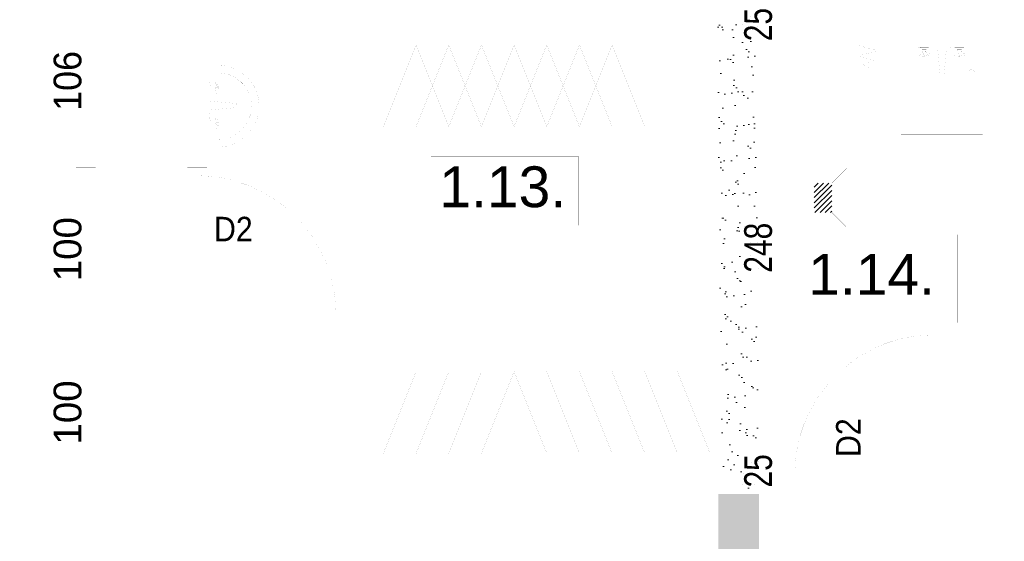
# Paper-space layout 'Layout1' of a CAD drawing. Header units: inches. Extents: x 7368 to 30263, y 5719 to 13940.
# Tile 32 of 44: x 11188 to 11791, y 12574 to 12893. Entities that reach past the tile are written whole.
import ezdxf
from ezdxf.enums import TextEntityAlignment as Align

# ---------------------------------------------------------------- set-up
doc = ezdxf.new("R2010")
doc.units = ezdxf.units.IN
doc.header["$LTSCALE"] = 2
doc.header["$MEASUREMENT"] = 0
for name, pattern in [('ACAD_ISO04W100', [30, 24, -3, 0, -3]), ('ACAD_ISO07W100', [3, 0, -3]), ('DASHEDX2', [1.5, 1, -0.5]), ('HIDDEN', [9.525, 6.35, -3.175]), ('OS', [60, 30, -15, 0, -15]), ('PRZERYW', [60, 30, -30])]:
    doc.linetypes.add(name, pattern=pattern)
for name, color, linetype, lineweight in [('A CIENKA', 7, 'CONTINUOUS', 13), ('A KRESKOWANIA', 7, 'CONTINUOUS', 5), ('A OSIE', 7, 'ACAD_ISO04W100', 13), ('A PRZERYWANIA', 7, 'HIDDEN', 15), ('A WYMIARY', 7, 'CONTINUOUS', 9), ('ECIANA_PROJEKT', 7, 'CONTINUOUS', 15), ('WYBURZENIA', 7, 'CONTINUOUS', 9)]:
    doc.layers.add(name, color=color, linetype=linetype, lineweight=lineweight)
doc.styles.get("Standard").update_dxf_attribs({"font": 'arial.ttf'})
pattern_1 = [(37.5, (117, 107), (-0.503947, 15.41459), [0, -12.16, 0, -13.6, 0, -13]), (7.5, (117, 107), (14.158214, 22.577169), [0, -6.56, 0, -10.96, 0, -4.2]), (-32.5, (110.042, 100.042), (24.913135, 0.045272), [0, -4, 0, -14.4, 0, -18.8]), (-42.5, (110.042, 100.042), (24.049013, 7.021405), [0, -2, 0, -9.44, 0, -10.8])]

psp = doc.layouts.get("Layout1")

# ---------------------------------------------------------------- hatches: boundary and pattern name
at = {"layer": 'A KRESKOWANIA', "linetype": 'Continuous'}
h = psp.add_hatch(dxfattribs=at)
h.set_pattern_fill('AR-SAND_S0_1', color=254, scale=8, style=0)
h.set_pattern_definition(pattern_1)
h.paths.add_polyline_path([(11640.55, 12903.9), (11615.55, 12903.9), (11615.55, 12889.96), (11640.55, 12889.96)], flags=0)
h = psp.add_hatch(dxfattribs=at)
h.set_pattern_fill('AR-SAND_S0_1', color=254, scale=8, style=0)
h.set_pattern_definition(pattern_1)
h.paths.add_polyline_path([(11640.55, 12627.96), (11622.55, 12627.96), (11622.55, 12877.96), (11640.55, 12877.96), (11640.55, 12889.96), (11615.55, 12889.96), (11615.55, 12602.96), (11640.55, 12602.96)], flags=0)
h = psp.add_hatch(dxfattribs=at)
h.set_pattern_fill('AR-SAND_S0_1', color=254, scale=8, style=0)
h.set_pattern_definition(pattern_1)
h.paths.add_polyline_path([(11640.55, 12877.96), (11622.55, 12877.96), (11622.55, 12627.96), (11640.55, 12627.96)], flags=0)
h = psp.add_hatch(dxfattribs=at)
h.set_pattern_fill('ANSI31_S0_2', color=254, scale=18, style=0)
h.set_pattern_definition([(-315, (-7000.639, 4877.3868), (-1.59099026, 1.59099026), [])])
h.paths.add_polyline_path([(11685.13, 12793.38), (11674.33, 12793.38), (11674.33, 12775.38), (11685.13, 12775.38)], flags=0)
h = psp.add_hatch(dxfattribs=at)
h.set_pattern_fill('AR-SAND_S0_1', color=254, scale=8, style=0)
h.set_pattern_definition(pattern_1)
h.paths.add_polyline_path([(11803.56, 12102.96), (11640.55, 12102.96), (11640.55, 12602.96), (11615.55, 12602.96), (11615.55, 12102.96), (11255.55, 12102.96), (11255.55, 12077.96), (11615.55, 12077.96), (11615.55, 12025.46), (11640.55, 12025.46), (11640.55, 12077.96), (11803.56, 12077.96)], flags=0)

# ---------------------------------------------------------------- linework, layer by layer
at = {"layer": 'A CIENKA', "color": 7, "linetype": 'Continuous', "const_width": 0.018}
for points in [[(11410.55, 12827.96), (11410.55, 12877.96)], [(11410.55, 12877.96), (11450.55, 12877.96)], [(11450.55, 12877.96), (11450.55, 12827.96)], [(11450.55, 12827.96), (11450.55, 12877.96)], [(11450.55, 12877.96), (11490.55, 12877.96)], [(11490.55, 12877.96), (11490.55, 12827.96)], [(11490.55, 12827.96), (11490.55, 12877.96)], [(11490.55, 12877.96), (11530.55, 12877.96)], [(11530.55, 12877.96), (11530.55, 12827.96)], [(11530.55, 12827.96), (11530.55, 12877.96)], [(11530.55, 12877.96), (11570.55, 12877.96)], [(11570.55, 12877.96), (11570.55, 12827.96)], [(11570.55, 12827.96), (11570.55, 12877.96)], [(11570.55, 12877.96), (11610.55, 12877.96)], [(11610.55, 12877.96), (11610.55, 12827.96)], [(11712.9, 12874.55), (11701.02, 12877.72)], [(11702.21, 12871.38), (11712.9, 12874.55)], [(11706.56, 12877.96), (11706.56, 12859.9)], [(11710.52, 12868.22), (11702.21, 12871.38)], [(11703.79, 12865.84), (11710.52, 12868.22)], [(11708.94, 12863.86), (11703.79, 12865.84)], [(11450.55, 12827.96), (11410.55, 12827.96)], [(11490.55, 12827.96), (11450.55, 12827.96)], [(11530.55, 12827.96), (11490.55, 12827.96)], [(11570.55, 12827.96), (11530.55, 12827.96)], [(11610.55, 12827.96), (11570.55, 12827.96)], [(11433.7, 12815.49), (11536.19, 12815.49)], [(11433.7, 12761.59), (11433.7, 12815.49)], [(11536.19, 12815.49), (11536.19, 12761.59)], [(11301.55, 12802.96), (11291.55, 12802.96)], [(11291.55, 12802.96), (11291.55, 12797.96)], [(11301.55, 12797.96), (11301.55, 12802.96)], [(11291.55, 12797.96), (11301.55, 12797.96)], [(11536.19, 12761.59), (11433.7, 12761.59)], [(11659.57, 12761.84), (11762.06, 12761.84)], [(11659.57, 12707.93), (11659.57, 12761.84)], [(11762.06, 12761.84), (11762.06, 12707.93)], [(11337.81, 12752.96), (11300.03, 12752.96)], [(11381.55, 12712.96), (11296.55, 12712.96)], [(11296.55, 12712.96), (11296.55, 12707.96)], [(11381.55, 12707.96), (11381.55, 12712.96)], [(11291.55, 12702.96), (11291.55, 12707.96)], [(11291.55, 12707.96), (11301.55, 12707.96)], [(11296.55, 12707.96), (11381.55, 12707.96)], [(11301.55, 12707.96), (11301.55, 12702.96)], [(11762.06, 12707.93), (11659.57, 12707.93)], [(11301.55, 12702.96), (11291.55, 12702.96)], [(11752.49, 12700.46), (11747.49, 12700.46)], [(11747.49, 12700.46), (11747.49, 12615.46)], [(11752.49, 12615.46), (11752.49, 12700.46)], [(11410.55, 12627.96), (11410.55, 12677.96)], [(11410.55, 12677.96), (11450.55, 12677.96)], [(11450.55, 12627.96), (11450.55, 12677.96)], [(11450.55, 12677.96), (11490.55, 12677.96)], [(11450.55, 12677.96), (11450.55, 12627.96)], [(11490.55, 12677.96), (11490.55, 12627.96)], [(11490.55, 12627.96), (11490.55, 12677.96)], [(11490.55, 12677.96), (11530.55, 12677.96)], [(11530.55, 12627.96), (11530.55, 12677.96)], [(11530.55, 12677.96), (11570.55, 12677.96)], [(11530.55, 12677.96), (11530.55, 12627.96)], [(11570.55, 12627.96), (11570.55, 12677.96)], [(11570.55, 12677.96), (11610.55, 12677.96)], [(11570.55, 12677.96), (11570.55, 12627.96)], [(11610.55, 12677.96), (11610.55, 12627.96)], [(11707.49, 12656.72), (11707.49, 12618.94)], [(11450.55, 12627.96), (11410.55, 12627.96)], [(11490.55, 12627.96), (11450.55, 12627.96)], [(11530.55, 12627.96), (11490.55, 12627.96)], [(11570.55, 12627.96), (11530.55, 12627.96)], [(11610.55, 12627.96), (11570.55, 12627.96)], [(11657.49, 12620.46), (11657.49, 12610.46)], [(11662.49, 12620.46), (11657.49, 12620.46)], [(11662.49, 12610.46), (11662.49, 12620.46)], [(11752.49, 12610.46), (11752.49, 12620.46)], [(11752.49, 12620.46), (11757.49, 12620.46)], [(11757.49, 12620.46), (11757.49, 12610.46)], [(11747.49, 12615.46), (11752.49, 12615.46)], [(11657.49, 12610.46), (11662.49, 12610.46)], [(11757.49, 12610.46), (11752.49, 12610.46)]]:
    psp.add_lwpolyline(points, dxfattribs=at)
at = {"layer": 'A CIENKA', "color": 7, "linetype": 'DASHEDX2', "const_width": 0.018}
for points in [[(11430.55, 12827.96), (11430.55, 12877.96)], [(11470.55, 12827.96), (11470.55, 12877.96)], [(11510.55, 12827.96), (11510.55, 12877.96)], [(11550.55, 12827.96), (11550.55, 12877.96)], [(11590.55, 12827.96), (11590.55, 12877.96)], [(11430.55, 12627.96), (11430.55, 12677.96)], [(11470.55, 12627.96), (11470.55, 12677.96)], [(11510.55, 12627.96), (11510.55, 12677.96)], [(11550.55, 12627.96), (11550.55, 12677.96)], [(11590.55, 12627.96), (11590.55, 12677.96)]]:
    psp.add_lwpolyline(points, dxfattribs=at)
at = {"layer": 'A CIENKA', "color": 7, "linetype": 'Continuous', "const_width": 0.018}
for points in [[(11381.55, 12712.96, 0.414214), (11296.55, 12797.96, 0.414214)], [(11747.49, 12700.46, 0.414214), (11662.49, 12615.46, 0.414214)]]:
    psp.add_lwpolyline(points, format="xyb", dxfattribs=at)
at = {"layer": 'A KRESKOWANIA', "color": 254, "linetype": 'Continuous', "const_width": 0.018}
for points in [[(11430.55, 12827.96), (11410.55, 12877.96)], [(11430.55, 12877.96), (11410.55, 12827.96)], [(11450.55, 12827.96), (11430.55, 12877.96)], [(11450.55, 12877.96), (11430.55, 12827.96)], [(11470.55, 12827.96), (11450.55, 12877.96)], [(11470.55, 12877.96), (11450.55, 12827.96)], [(11490.55, 12877.96), (11470.55, 12827.96)], [(11490.55, 12827.96), (11470.55, 12877.96)], [(11510.55, 12827.96), (11490.55, 12877.96)], [(11510.55, 12877.96), (11490.55, 12827.96)], [(11530.55, 12877.96), (11510.55, 12827.96)], [(11530.55, 12827.96), (11510.55, 12877.96)], [(11550.55, 12827.96), (11530.55, 12877.96)], [(11550.55, 12877.96), (11530.55, 12827.96)], [(11570.55, 12827.96), (11550.55, 12877.96)], [(11570.55, 12877.96), (11550.55, 12827.96)], [(11590.55, 12877.96), (11570.55, 12827.96)], [(11590.55, 12827.96), (11570.55, 12877.96)], [(11610.55, 12877.96), (11590.55, 12827.96)], [(11610.55, 12827.96), (11590.55, 12877.96)], [(11782.42, 12877.96), (11722.42, 12877.96)], [(11722.42, 12877.96), (11722.42, 12817.96)], [(11745.71, 12877.1), (11737.59, 12877.1)], [(11737.59, 12877.1), (11738.23, 12876.69)], [(11738.23, 12876.69), (11738.95, 12876.43)], [(11738.36, 12872.71), (11738.27, 12872.37)], [(11738.27, 12872.37), (11738.36, 12872.03)], [(11738.61, 12872.95), (11738.36, 12872.71)], [(11738.95, 12873.04), (11738.61, 12872.95)], [(11738.95, 12876.43), (11744.36, 12876.43)], [(11739.52, 12876.18), (11738.95, 12876.43)], [(11739.28, 12872.95), (11738.95, 12873.04)], [(11739.53, 12872.71), (11739.28, 12872.95)], [(11740.01, 12875.79), (11739.52, 12876.18)], [(11740.32, 12872.71), (11739.53, 12872.71)], [(11739.62, 12872.37), (11739.53, 12872.71)], [(11739.53, 12872.03), (11739.62, 12872.37)], [(11740.38, 12875.27), (11740.01, 12875.79)], [(11743.01, 12875.41), (11740.3, 12875.41)], [(11740.38, 12873.06), (11740.3, 12872.37)], [(11740.3, 12872.37), (11740.38, 12871.67)], [(11740.59, 12874.68), (11740.38, 12875.27)], [(11740.64, 12873.72), (11740.38, 12873.06)], [(11740.64, 12874.06), (11740.59, 12874.68)], [(11742.67, 12874.06), (11740.64, 12874.06)], [(11740.64, 12874.06), (11740.64, 12873.72)], [(11740.64, 12873.72), (11742.67, 12873.72)], [(11741.07, 12872.71), (11740.98, 12872.37)], [(11740.98, 12872.37), (11741.07, 12872.03)], [(11741.31, 12872.95), (11741.07, 12872.71)], [(11741.65, 12873.04), (11741.31, 12872.95)], [(11741.99, 12872.95), (11741.65, 12873.04)], [(11742.24, 12872.71), (11741.99, 12872.95)], [(11742.33, 12872.37), (11742.24, 12872.71)], [(11742.24, 12872.03), (11742.33, 12872.37)], [(11742.7, 12874.63), (11742.67, 12874.06)], [(11742.67, 12873.72), (11742.67, 12874.06)], [(11742.92, 12873.06), (11742.67, 12873.72)], [(11742.88, 12875.18), (11742.7, 12874.63)], [(11743.19, 12875.66), (11742.88, 12875.18)], [(11743.01, 12872.37), (11742.92, 12873.06)], [(11742.92, 12871.67), (11743.01, 12872.37)], [(11742.99, 12872.71), (11743.77, 12872.71)], [(11743.62, 12876.05), (11743.19, 12875.66)], [(11744.13, 12876.31), (11743.62, 12876.05)], [(11743.77, 12872.71), (11743.68, 12872.37)], [(11743.68, 12872.37), (11743.77, 12872.03)], [(11744.02, 12872.95), (11743.77, 12872.71)], [(11744.36, 12873.04), (11744.02, 12872.95)], [(11744.7, 12876.43), (11744.13, 12876.31)], [(11744.36, 12876.43), (11744.88, 12876.48)], [(11744.7, 12872.95), (11744.36, 12873.04)], [(11744.95, 12872.71), (11744.7, 12872.95)], [(11744.88, 12876.48), (11745.35, 12876.72)], [(11745.03, 12872.37), (11744.95, 12872.71)], [(11744.95, 12872.03), (11745.03, 12872.37)], [(11745.35, 12876.72), (11745.71, 12877.1)], [(11747.18, 12877.21), (11757.66, 12877.21)], [(11747.18, 12877.21), (11747.19, 12876.88)], [(11747.19, 12876.88), (11747.32, 12876.58)], [(11747.32, 12876.58), (11747.56, 12876.34)], [(11747.56, 12876.34), (11747.86, 12876.21)], [(11747.86, 12876.21), (11748.19, 12876.2)], [(11749.88, 12876.2), (11748.19, 12876.2)], [(11755.3, 12876.2), (11749.88, 12876.2)], [(11751.23, 12860.98), (11749.88, 12876.2)], [(11755.3, 12876.2), (11753.94, 12860.98)], [(11755.3, 12876.2), (11756.65, 12876.2)], [(11756.65, 12876.2), (11756.99, 12876.19)], [(11756.99, 12876.19), (11757.31, 12876.31)], [(11757.31, 12876.31), (11757.54, 12876.56)], [(11757.54, 12876.56), (11757.67, 12876.87)], [(11757.67, 12876.87), (11757.66, 12877.21)], [(11767.36, 12877.1), (11759.24, 12877.1)], [(11759.24, 12877.1), (11759.88, 12876.69)], [(11759.88, 12876.69), (11760.59, 12876.43)], [(11760.01, 12872.71), (11759.92, 12872.37)], [(11759.92, 12872.37), (11760.01, 12872.03)], [(11760.26, 12872.95), (11760.01, 12872.71)], [(11760.59, 12873.04), (11760.26, 12872.95)], [(11761.17, 12876.18), (11760.59, 12876.43)], [(11760.59, 12876.43), (11766.01, 12876.43)], [(11760.93, 12872.95), (11760.59, 12873.04)], [(11761.18, 12872.71), (11760.93, 12872.95)], [(11761.66, 12875.79), (11761.17, 12876.18)], [(11761.27, 12872.37), (11761.18, 12872.71)], [(11761.97, 12872.71), (11761.18, 12872.71)], [(11761.18, 12872.03), (11761.27, 12872.37)], [(11762.03, 12875.27), (11761.66, 12875.79)], [(11764.65, 12875.41), (11761.95, 12875.41)], [(11762.03, 12873.06), (11761.95, 12872.37)], [(11761.95, 12872.37), (11762.03, 12871.67)], [(11762.24, 12874.68), (11762.03, 12875.27)], [(11762.28, 12873.72), (11762.03, 12873.06)], [(11762.28, 12874.06), (11762.24, 12874.68)], [(11764.31, 12874.06), (11762.28, 12874.06)], [(11762.28, 12874.06), (11762.28, 12873.72)], [(11762.28, 12873.72), (11764.31, 12873.72)], [(11762.71, 12872.71), (11762.62, 12872.37)], [(11762.62, 12872.37), (11762.71, 12872.03)], [(11762.96, 12872.95), (11762.71, 12872.71)], [(11763.3, 12873.04), (11762.96, 12872.95)], [(11763.64, 12872.95), (11763.3, 12873.04)], [(11763.88, 12872.71), (11763.64, 12872.95)], [(11763.98, 12872.37), (11763.88, 12872.71)], [(11763.88, 12872.03), (11763.98, 12872.37)], [(11764.35, 12874.63), (11764.31, 12874.06)], [(11764.31, 12873.72), (11764.31, 12874.06)], [(11764.57, 12873.06), (11764.31, 12873.72)], [(11764.52, 12875.18), (11764.35, 12874.63)], [(11764.84, 12875.66), (11764.52, 12875.18)], [(11764.65, 12872.37), (11764.57, 12873.06)], [(11764.57, 12871.67), (11764.65, 12872.37)], [(11764.63, 12872.71), (11765.42, 12872.71)], [(11765.27, 12876.05), (11764.84, 12875.66)], [(11765.78, 12876.31), (11765.27, 12876.05)], [(11765.42, 12872.71), (11765.33, 12872.37)], [(11765.33, 12872.37), (11765.42, 12872.03)], [(11765.67, 12872.95), (11765.42, 12872.71)], [(11766.01, 12873.04), (11765.67, 12872.95)], [(11766.34, 12876.43), (11765.78, 12876.31)], [(11766.01, 12876.43), (11766.53, 12876.48)], [(11766.34, 12872.95), (11766.01, 12873.04)], [(11766.59, 12872.71), (11766.34, 12872.95)], [(11766.53, 12876.48), (11767, 12876.72)], [(11766.68, 12872.37), (11766.59, 12872.71)], [(11766.59, 12872.03), (11766.68, 12872.37)], [(11767, 12876.72), (11767.36, 12877.1)], [(11782.42, 12817.96), (11782.42, 12877.96)], [(11777.42, 12867.96), (11727.42, 12867.96)], [(11727.42, 12867.96), (11727.42, 12822.96)], [(11738.36, 12872.03), (11738.61, 12871.78)], [(11738.61, 12871.78), (11738.95, 12871.69)], [(11738.95, 12871.69), (11739.28, 12871.78)], [(11739.28, 12871.78), (11739.53, 12872.03)], [(11740.32, 12872.03), (11739.53, 12872.03)], [(11740.38, 12871.67), (11740.64, 12871.01)], [(11740.64, 12871.01), (11741.12, 12870.76)], [(11740.64, 12871.01), (11742.67, 12871.01)], [(11741.07, 12872.03), (11741.31, 12871.78)], [(11741.12, 12870.76), (11741.65, 12870.68)], [(11741.31, 12871.78), (11741.65, 12871.69)], [(11741.65, 12871.69), (11741.99, 12871.78)], [(11741.65, 12870.68), (11742.19, 12870.76)], [(11741.99, 12871.78), (11742.24, 12872.03)], [(11742.19, 12870.76), (11742.67, 12871.01)], [(11742.67, 12871.01), (11742.92, 12871.67)], [(11743.77, 12872.03), (11742.99, 12872.03)], [(11743.77, 12872.03), (11744.02, 12871.78)], [(11744.02, 12871.78), (11744.36, 12871.69)], [(11744.36, 12871.69), (11744.7, 12871.78)], [(11744.7, 12871.78), (11744.95, 12872.03)], [(11760.01, 12872.03), (11760.26, 12871.78)], [(11760.26, 12871.78), (11760.59, 12871.69)], [(11760.59, 12871.69), (11760.93, 12871.78)], [(11760.93, 12871.78), (11761.18, 12872.03)], [(11761.97, 12872.03), (11761.18, 12872.03)], [(11762.03, 12871.67), (11762.28, 12871.01)], [(11762.28, 12871.01), (11762.77, 12870.76)], [(11762.28, 12871.01), (11764.31, 12871.01)], [(11762.71, 12872.03), (11762.96, 12871.78)], [(11762.77, 12870.76), (11763.3, 12870.68)], [(11762.96, 12871.78), (11763.3, 12871.69)], [(11763.3, 12871.69), (11763.64, 12871.78)], [(11763.3, 12870.68), (11763.83, 12870.76)], [(11763.64, 12871.78), (11763.88, 12872.03)], [(11763.83, 12870.76), (11764.31, 12871.01)], [(11764.31, 12871.01), (11764.57, 12871.67)], [(11765.42, 12872.03), (11764.63, 12872.03)], [(11765.42, 12872.03), (11765.67, 12871.78)], [(11765.67, 12871.78), (11766.01, 12871.69)], [(11766.01, 12871.69), (11766.34, 12871.78)], [(11766.34, 12871.78), (11766.59, 12872.03)], [(11777.42, 12822.96), (11777.42, 12867.96)], [(11751.23, 12860.98), (11751.3, 12860.56)], [(11751.3, 12860.56), (11751.49, 12860.18)], [(11751.49, 12860.18), (11751.79, 12859.88)], [(11753.38, 12859.88), (11753.68, 12860.18)], [(11753.68, 12860.18), (11753.87, 12860.56)], [(11753.87, 12860.56), (11753.94, 12860.98)], [(11751.79, 12859.88), (11752.17, 12859.69)], [(11752.17, 12859.69), (11752.59, 12859.62)], [(11752.59, 12859.62), (11753.01, 12859.69)], [(11753.01, 12859.69), (11753.38, 12859.88)], [(11722.42, 12817.96), (11782.42, 12817.96)], [(11727.42, 12822.96), (11777.42, 12822.96)], [(11674.33, 12793.38), (11665.24, 12802.47)], [(11685.13, 12793.38), (11694.23, 12802.47)], [(11685.13, 12793.38), (11674.33, 12793.38)], [(11674.33, 12793.38), (11674.33, 12775.38)], [(11685.13, 12775.38), (11685.13, 12793.38)], [(11410.55, 12772.96), (11610.55, 12772.96)], [(11410.55, 12752.96), (11410.55, 12772.96)], [(11610.55, 12772.96), (11610.55, 12752.96)], [(11674.33, 12775.38), (11665.24, 12766.29)], [(11674.33, 12775.38), (11685.13, 12775.38)], [(11685.13, 12775.38), (11694.23, 12766.29)], [(11610.55, 12752.96), (11410.55, 12752.96)], [(11410.55, 12752.96), (11610.55, 12752.96)], [(11410.55, 12732.96), (11410.55, 12752.96)], [(11610.55, 12752.96), (11610.55, 12732.96)], [(11610.55, 12732.96), (11410.55, 12732.96)], [(11430.55, 12627.96), (11410.55, 12677.96)], [(11430.55, 12677.96), (11410.55, 12627.96)], [(11450.55, 12677.96), (11430.55, 12627.96)], [(11450.55, 12627.96), (11430.55, 12677.96)], [(11470.55, 12627.96), (11450.55, 12677.96)], [(11470.55, 12677.96), (11450.55, 12627.96)], [(11490.55, 12677.96), (11470.55, 12627.96)], [(11490.55, 12627.96), (11470.55, 12677.96)], [(11510.55, 12677.96), (11490.55, 12627.96)], [(11510.55, 12627.96), (11490.55, 12677.96)], [(11530.55, 12627.96), (11510.55, 12677.96)], [(11530.55, 12677.96), (11510.55, 12627.96)], [(11550.55, 12627.96), (11530.55, 12677.96)], [(11550.55, 12677.96), (11530.55, 12627.96)], [(11570.55, 12627.96), (11550.55, 12677.96)], [(11570.55, 12677.96), (11550.55, 12627.96)], [(11590.55, 12627.96), (11570.55, 12677.96)], [(11590.55, 12677.96), (11570.55, 12627.96)], [(11610.55, 12627.96), (11590.55, 12677.96)], [(11610.55, 12677.96), (11590.55, 12627.96)]]:
    psp.add_lwpolyline(points, dxfattribs=at)
at = {"layer": 'A KRESKOWANIA', "color": 251, "linetype": 'Continuous', "const_width": 0.018}
for points in [[(11309.36, 12865.49), (11302.55, 12865.49)], [(11302.55, 12865.49), (11302.55, 12815.43)], [(11311.42, 12865.4), (11309.36, 12865.49)], [(11309.36, 12820.07), (11309.36, 12860.85)], [(11311.23, 12860.76), (11309.36, 12860.85)], [(11313.1, 12860.5), (11311.23, 12860.76)], [(11313.47, 12865.15), (11311.42, 12865.4)], [(11314.93, 12860.07), (11313.1, 12860.5)], [(11315.5, 12864.72), (11313.47, 12865.15)], [(11317.48, 12864.13), (11315.5, 12864.72)], [(11319.41, 12863.38), (11317.48, 12864.13)], [(11321.27, 12862.47), (11319.41, 12863.38)], [(11323.04, 12861.41), (11321.27, 12862.47)], [(11324.73, 12860.21), (11323.04, 12861.41)], [(11326.31, 12858.87), (11324.73, 12860.21)], [(11316.72, 12859.47), (11314.93, 12860.07)], [(11318.44, 12858.71), (11316.72, 12859.47)], [(11320.09, 12857.79), (11318.44, 12858.71)], [(11321.64, 12856.73), (11320.09, 12857.79)], [(11323.09, 12855.53), (11321.64, 12856.73)], [(11324.42, 12854.2), (11323.09, 12855.53)], [(11325.63, 12852.75), (11324.42, 12854.2)], [(11327.77, 12857.41), (11326.31, 12858.87)], [(11329.11, 12855.83), (11327.77, 12857.41)], [(11330.31, 12854.15), (11329.11, 12855.83)], [(11331.37, 12852.37), (11330.31, 12854.15)], [(11326.69, 12851.19), (11325.63, 12852.75)], [(11327.61, 12849.55), (11326.69, 12851.19)], [(11328.37, 12847.82), (11327.61, 12849.55)], [(11332.28, 12850.51), (11331.37, 12852.37)], [(11333.03, 12848.59), (11332.28, 12850.51)], [(11333.62, 12846.6), (11333.03, 12848.59)], [(11328.97, 12846.04), (11328.37, 12847.82)], [(11329.4, 12844.21), (11328.97, 12846.04)], [(11329.66, 12842.34), (11329.4, 12844.21)], [(11329.75, 12840.46), (11329.66, 12842.34)], [(11334.04, 12844.58), (11333.62, 12846.6)], [(11334.3, 12842.52), (11334.04, 12844.58)], [(11334.38, 12840.46), (11334.3, 12842.52)], [(11328.97, 12834.88), (11329.4, 12836.71)], [(11329.4, 12836.71), (11329.66, 12838.58)], [(11329.66, 12838.58), (11329.75, 12840.46)], [(11333.62, 12834.32), (11334.04, 12836.34)], [(11334.04, 12836.34), (11334.3, 12838.39)], [(11334.3, 12838.39), (11334.38, 12840.46)], [(11326.69, 12829.73), (11327.61, 12831.37)], [(11327.61, 12831.37), (11328.37, 12833.09)], [(11328.37, 12833.09), (11328.97, 12834.88)], [(11331.37, 12828.55), (11332.28, 12830.4)], [(11332.28, 12830.4), (11333.03, 12832.33)], [(11333.03, 12832.33), (11333.62, 12834.32)], [(11320.09, 12823.12), (11321.64, 12824.19)], [(11321.64, 12824.19), (11323.09, 12825.39)], [(11323.09, 12825.39), (11324.42, 12826.72)], [(11324.42, 12826.72), (11325.63, 12828.17)], [(11325.63, 12828.17), (11326.69, 12829.73)], [(11327.77, 12823.51), (11329.11, 12825.09)], [(11329.11, 12825.09), (11330.31, 12826.77)], [(11330.31, 12826.77), (11331.37, 12828.55)], [(11309.36, 12820.07), (11311.23, 12820.15)], [(11311.23, 12820.15), (11313.1, 12820.41)], [(11313.1, 12820.41), (11314.93, 12820.85)], [(11314.93, 12820.85), (11316.72, 12821.44)], [(11316.72, 12821.44), (11318.44, 12822.21)], [(11318.44, 12822.21), (11320.09, 12823.12)], [(11319.41, 12817.54), (11321.27, 12818.45)], [(11321.27, 12818.45), (11323.04, 12819.51)], [(11323.04, 12819.51), (11324.73, 12820.71)], [(11324.73, 12820.71), (11326.31, 12822.05)], [(11326.31, 12822.05), (11327.77, 12823.51)], [(11309.36, 12815.43), (11302.55, 12815.43)], [(11309.36, 12815.43), (11311.42, 12815.51)], [(11311.42, 12815.51), (11313.47, 12815.77)], [(11313.47, 12815.77), (11315.5, 12816.2)], [(11315.5, 12816.2), (11317.48, 12816.79)], [(11317.48, 12816.79), (11319.41, 12817.54)]]:
    psp.add_lwpolyline(points, dxfattribs=at)
at = {"layer": 'A KRESKOWANIA', "color": 254, "linetype": 'Continuous', "const_width": 0.018}
psp.add_lwpolyline([(11772.42, 12860.96, 1), (11768.42, 12860.96, 1)], format="xyb", close=True, dxfattribs=at)
at = {"layer": 'A KRESKOWANIA', "color": 250, "linetype": 'Continuous', "const_width": 0.018}
for points in [[(11303.41, 12855.66), (11303.41, 12847.54)], [(11303.79, 12855.3), (11303.41, 12855.66)], [(11304.03, 12854.83), (11303.79, 12855.3)], [(11304.09, 12854.31), (11304.03, 12854.83)], [(11304.09, 12854.65), (11304.2, 12854.08)], [(11304.09, 12848.89), (11304.09, 12854.31)], [(11304.2, 12854.08), (11304.47, 12853.57)], [(11307.56, 12854.65), (11307.47, 12854.31)], [(11307.47, 12854.31), (11307.56, 12853.97)], [(11307.8, 12854.89), (11307.56, 12854.65)], [(11308.14, 12854.98), (11307.8, 12854.89)], [(11308.48, 12854.89), (11308.14, 12854.98)], [(11308.73, 12854.65), (11308.48, 12854.89)], [(11308.82, 12854.31), (11308.73, 12854.65)], [(11308.73, 12853.97), (11308.82, 12854.31)], [(11303.41, 12847.54), (11303.82, 12848.18)], [(11303.82, 12848.18), (11304.09, 12848.89)], [(11304.33, 12849.47), (11304.09, 12848.89)], [(11304.72, 12849.96), (11304.33, 12849.47)], [(11304.47, 12853.57), (11304.85, 12853.14)], [(11305.24, 12850.33), (11304.72, 12849.96)], [(11304.85, 12853.14), (11305.33, 12852.83)], [(11305.1, 12852.96), (11305.1, 12850.25)], [(11305.83, 12850.54), (11305.24, 12850.33)], [(11305.33, 12852.83), (11305.88, 12852.65)], [(11306.45, 12850.59), (11305.83, 12850.54)], [(11305.88, 12852.65), (11306.45, 12852.62)], [(11306.45, 12852.62), (11306.45, 12850.59)], [(11306.79, 12852.62), (11306.45, 12852.62)], [(11306.45, 12850.59), (11306.79, 12850.59)], [(11307.45, 12852.87), (11306.79, 12852.62)], [(11306.79, 12850.59), (11306.79, 12852.62)], [(11306.79, 12850.59), (11307.45, 12850.33)], [(11308.14, 12852.96), (11307.45, 12852.87)], [(11307.45, 12850.33), (11308.14, 12850.25)], [(11307.56, 12851.94), (11307.47, 12851.6)], [(11307.47, 12851.6), (11307.56, 12851.26)], [(11307.56, 12849.23), (11307.47, 12848.89)], [(11307.47, 12848.89), (11307.56, 12848.56)], [(11307.56, 12853.97), (11307.8, 12853.72)], [(11307.8, 12852.19), (11307.56, 12851.94)], [(11307.56, 12851.26), (11307.8, 12851.02)], [(11307.8, 12849.48), (11307.56, 12849.23)], [(11307.56, 12848.56), (11307.8, 12848.31)], [(11307.8, 12852.94), (11307.8, 12853.72)], [(11307.8, 12853.72), (11308.14, 12853.63)], [(11308.14, 12852.28), (11307.8, 12852.19)], [(11307.8, 12851.02), (11308.14, 12850.93)], [(11307.8, 12850.27), (11307.8, 12849.48)], [(11308.14, 12849.57), (11307.8, 12849.48)], [(11307.8, 12848.31), (11308.14, 12848.22)], [(11308.14, 12853.63), (11308.48, 12853.72)], [(11308.84, 12852.87), (11308.14, 12852.96)], [(11308.48, 12852.19), (11308.14, 12852.28)], [(11308.14, 12850.93), (11308.48, 12851.02)], [(11308.14, 12850.25), (11308.84, 12850.33)], [(11308.48, 12849.48), (11308.14, 12849.57)], [(11308.14, 12848.22), (11308.48, 12848.31)], [(11308.48, 12853.72), (11308.73, 12853.97)], [(11308.48, 12853.72), (11308.48, 12852.94)], [(11308.73, 12851.94), (11308.48, 12852.19)], [(11308.48, 12851.02), (11308.73, 12851.26)], [(11308.48, 12850.27), (11308.48, 12849.48)], [(11308.73, 12849.23), (11308.48, 12849.48)], [(11308.48, 12848.31), (11308.73, 12848.56)], [(11308.82, 12851.6), (11308.73, 12851.94)], [(11308.73, 12851.26), (11308.82, 12851.6)], [(11308.82, 12848.89), (11308.73, 12849.23)], [(11308.73, 12848.56), (11308.82, 12848.89)], [(11309.5, 12852.62), (11308.84, 12852.87)], [(11308.84, 12850.33), (11309.5, 12850.59)], [(11309.75, 12852.14), (11309.5, 12852.62)], [(11309.5, 12850.59), (11309.5, 12852.62)], [(11309.5, 12850.59), (11309.75, 12851.07)], [(11309.83, 12851.6), (11309.75, 12852.14)], [(11309.75, 12851.07), (11309.83, 12851.6)], [(11303.64, 12845.97), (11303.3, 12845.96)], [(11303.3, 12835.48), (11303.3, 12845.96)], [(11303.96, 12845.85), (11303.64, 12845.97)], [(11304.2, 12845.61), (11303.96, 12845.85)], [(11304.32, 12845.29), (11304.2, 12845.61)], [(11304.31, 12844.95), (11304.32, 12845.29)], [(11304.31, 12843.6), (11304.31, 12844.95)], [(11304.31, 12843.6), (11304.31, 12838.18)], [(11304.31, 12843.6), (11319.53, 12842.24)], [(11319.95, 12842.18), (11319.53, 12842.24)], [(11320.33, 12841.98), (11319.95, 12842.18)], [(11304.17, 12835.86), (11304.3, 12836.16)], [(11304.3, 12836.16), (11304.31, 12836.49)], [(11319.53, 12839.54), (11304.31, 12838.18)], [(11304.31, 12838.18), (11304.31, 12836.49)], [(11319.53, 12839.54), (11319.95, 12839.6)], [(11319.95, 12839.6), (11320.33, 12839.8)], [(11320.63, 12841.68), (11320.33, 12841.98)], [(11320.33, 12839.8), (11320.63, 12840.1)], [(11320.82, 12841.31), (11320.63, 12841.68)], [(11320.63, 12840.1), (11320.82, 12840.47)], [(11320.89, 12840.89), (11320.82, 12841.31)], [(11320.82, 12840.47), (11320.89, 12840.89)], [(11303.3, 12835.48), (11303.63, 12835.49)], [(11303.41, 12834.01), (11303.41, 12825.9)], [(11303.79, 12833.66), (11303.41, 12834.01)], [(11303.63, 12835.49), (11303.93, 12835.63)], [(11304.03, 12833.18), (11303.79, 12833.66)], [(11303.93, 12835.63), (11304.17, 12835.86)], [(11304.09, 12832.66), (11304.03, 12833.18)], [(11304.09, 12833), (11304.2, 12832.44)], [(11304.09, 12827.25), (11304.09, 12832.66)], [(11304.2, 12832.44), (11304.47, 12831.92)], [(11304.47, 12831.92), (11304.85, 12831.5)], [(11304.85, 12831.5), (11305.33, 12831.18)], [(11305.1, 12831.31), (11305.1, 12828.6)], [(11305.33, 12831.18), (11305.88, 12831)], [(11305.88, 12831), (11306.45, 12830.97)], [(11306.45, 12830.97), (11306.45, 12828.94)], [(11306.79, 12830.97), (11306.45, 12830.97)], [(11307.45, 12831.22), (11306.79, 12830.97)], [(11306.79, 12828.94), (11306.79, 12830.97)], [(11308.14, 12831.31), (11307.45, 12831.22)], [(11307.56, 12833), (11307.47, 12832.66)], [(11307.47, 12832.66), (11307.56, 12832.32)], [(11307.56, 12830.29), (11307.47, 12829.96)], [(11307.8, 12833.25), (11307.56, 12833)], [(11307.56, 12832.32), (11307.8, 12832.08)], [(11307.8, 12830.54), (11307.56, 12830.29)], [(11308.14, 12833.34), (11307.8, 12833.25)], [(11307.8, 12832.08), (11308.14, 12831.98)], [(11307.8, 12831.29), (11307.8, 12832.08)], [(11308.14, 12830.63), (11307.8, 12830.54)], [(11308.48, 12833.25), (11308.14, 12833.34)], [(11308.14, 12831.98), (11308.48, 12832.08)], [(11308.84, 12831.22), (11308.14, 12831.31)], [(11308.48, 12830.54), (11308.14, 12830.63)], [(11308.73, 12833), (11308.48, 12833.25)], [(11308.48, 12832.08), (11308.73, 12832.32)], [(11308.48, 12832.08), (11308.48, 12831.29)], [(11308.73, 12830.29), (11308.48, 12830.54)], [(11308.82, 12832.66), (11308.73, 12833)], [(11308.73, 12832.32), (11308.82, 12832.66)], [(11308.82, 12829.96), (11308.73, 12830.29)], [(11309.5, 12830.97), (11308.84, 12831.22)], [(11309.75, 12830.49), (11309.5, 12830.97)], [(11309.5, 12828.94), (11309.5, 12830.97)], [(11309.83, 12829.96), (11309.75, 12830.49)], [(11303.41, 12825.9), (11303.82, 12826.54)], [(11303.82, 12826.54), (11304.09, 12827.25)], [(11304.33, 12827.83), (11304.09, 12827.25)], [(11304.72, 12828.31), (11304.33, 12827.83)], [(11305.24, 12828.68), (11304.72, 12828.31)], [(11305.83, 12828.89), (11305.24, 12828.68)], [(11306.45, 12828.94), (11305.83, 12828.89)], [(11306.45, 12828.94), (11306.79, 12828.94)], [(11306.79, 12828.94), (11307.45, 12828.69)], [(11307.45, 12828.69), (11308.14, 12828.6)], [(11307.47, 12829.96), (11307.56, 12829.62)], [(11307.56, 12827.59), (11307.47, 12827.25)], [(11307.47, 12827.25), (11307.56, 12826.91)], [(11307.56, 12829.62), (11307.8, 12829.37)], [(11307.8, 12827.84), (11307.56, 12827.59)], [(11307.56, 12826.91), (11307.8, 12826.67)], [(11307.8, 12829.37), (11308.14, 12829.28)], [(11307.8, 12828.62), (11307.8, 12827.84)], [(11308.14, 12827.93), (11307.8, 12827.84)], [(11307.8, 12826.67), (11308.14, 12826.57)], [(11308.14, 12829.28), (11308.48, 12829.37)], [(11308.14, 12828.6), (11308.84, 12828.69)], [(11308.48, 12827.84), (11308.14, 12827.93)], [(11308.14, 12826.57), (11308.48, 12826.67)], [(11308.48, 12829.37), (11308.73, 12829.62)], [(11308.48, 12828.62), (11308.48, 12827.84)], [(11308.73, 12827.59), (11308.48, 12827.84)], [(11308.48, 12826.67), (11308.73, 12826.91)], [(11308.73, 12829.62), (11308.82, 12829.96)], [(11308.82, 12827.25), (11308.73, 12827.59)], [(11308.73, 12826.91), (11308.82, 12827.25)], [(11308.84, 12828.69), (11309.5, 12828.94)], [(11309.5, 12828.94), (11309.75, 12829.42)], [(11309.75, 12829.42), (11309.83, 12829.96)]]:
    psp.add_lwpolyline(points, dxfattribs=at)
at = {"layer": 'A OSIE', "color": 1, "linetype": 'OS', "const_width": 0.018}
for points in [[(11625.55, 10192.96), (11625.55, 13392.96)], [(7865.55, 12692.96), (13525.55, 12692.96)]]:
    psp.add_lwpolyline(points, dxfattribs=at)
at = {"layer": 'A PRZERYWANIA', "color": 3, "linetype": 'PRZERYW', "const_width": 0.018}
for points in [[(11610.55, 10322.96), (11610.55, 13262.96)], [(11640.55, 10322.96), (11640.55, 13262.96)]]:
    psp.add_lwpolyline(points, dxfattribs=at)
at = {"layer": 'A WYMIARY', "color": 80, "linetype": 'Continuous', "const_width": 0.018}
for points in [[(11228.23, 12902.96), (11228.23, 12808.96)], [(11651.1, 12902.96), (11651.1, 12877.96)], [(11651.1, 12877.96), (11645.1, 12883.96)], [(11651.1, 12877.96), (11645.1, 12883.96)], [(11651.1, 12877.96), (11651.1, 12883.96)], [(11651.1, 12877.96), (11651.1, 12883.96)], [(11651.1, 12877.96), (11645.1, 12877.96)], [(11651.1, 12877.96), (11645.1, 12877.96)], [(11651.1, 12877.96), (11651.1, 12871.96)], [(11651.1, 12877.96), (11657.1, 12877.96)], [(11651.1, 12877.96), (11657.1, 12871.96)], [(11651.1, 12877.96), (11651.1, 12871.96)], [(11651.1, 12877.96), (11657.1, 12877.96)], [(11651.1, 12877.96), (11657.1, 12871.96)], [(11651.1, 12871.96), (11651.1, 12865.96)], [(11651.1, 12871.96), (11651.1, 12635.71)], [(11228.23, 12802.96), (11222.23, 12808.96)], [(11228.23, 12802.96), (11222.23, 12808.96)], [(11228.23, 12802.96), (11228.23, 12808.96)], [(11228.23, 12802.96), (11228.23, 12808.96)], [(11228.23, 12802.96), (11222.23, 12802.96)], [(11228.23, 12802.96), (11222.23, 12802.96)], [(11228.23, 12802.96), (11228.23, 12796.96)], [(11228.23, 12802.96), (11234.23, 12802.96)], [(11228.23, 12802.96), (11234.23, 12796.96)], [(11228.23, 12802.96), (11228.23, 12796.96)], [(11228.23, 12802.96), (11234.23, 12802.96)], [(11228.23, 12802.96), (11234.23, 12796.96)], [(11228.23, 12796.96), (11228.23, 12708.96)], [(11228.23, 12702.96), (11222.23, 12708.96)], [(11228.23, 12702.96), (11222.23, 12708.96)], [(11228.23, 12702.96), (11228.23, 12708.96)], [(11228.23, 12702.96), (11228.23, 12708.96)], [(11228.23, 12702.96), (11222.23, 12702.96)], [(11228.23, 12702.96), (11222.23, 12702.96)], [(11228.23, 12702.96), (11228.23, 12696.96)], [(11228.23, 12702.96), (11234.23, 12702.96)], [(11228.23, 12702.96), (11234.23, 12696.96)], [(11228.23, 12702.96), (11228.23, 12696.96)], [(11228.23, 12702.96), (11234.23, 12702.96)], [(11228.23, 12702.96), (11234.23, 12696.96)], [(11228.23, 12696.96), (11228.23, 12608.96)], [(11651.1, 12635.71), (11651.1, 12641.71)], [(11651.1, 12629.71), (11645.1, 12635.71)], [(11651.1, 12629.71), (11645.1, 12635.71)], [(11651.1, 12629.71), (11651.1, 12635.71)], [(11651.1, 12629.71), (11651.1, 12635.71)], [(11651.1, 12629.71), (11645.1, 12629.71)], [(11651.1, 12629.71), (11645.1, 12629.71)], [(11651.1, 12629.71), (11651.1, 12623.71)], [(11651.1, 12629.71), (11657.1, 12629.71)], [(11651.1, 12629.71), (11657.1, 12623.71)], [(11651.1, 12629.71), (11651.1, 12604.71)], [(11651.1, 12629.71), (11651.1, 12623.71)], [(11651.1, 12629.71), (11657.1, 12629.71)], [(11651.1, 12629.71), (11657.1, 12623.71)], [(11228.23, 12602.96), (11222.23, 12608.96)], [(11228.23, 12602.96), (11228.23, 12608.96)], [(11651.1, 12604.71), (11645.1, 12610.71)], [(11651.1, 12604.71), (11651.1, 12610.71)], [(11228.23, 12602.96), (11222.23, 12602.96)], [(11228.23, 12602.96), (11228.23, 12596.96)], [(11228.23, 12602.96), (11234.23, 12602.96)], [(11228.23, 12602.96), (11234.23, 12596.96)], [(11651.1, 12604.71), (11645.1, 12604.71)], [(11651.1, 12604.71), (11651.1, 12598.71)], [(11651.1, 12604.71), (11657.1, 12604.71)], [(11651.1, 12604.71), (11657.1, 12598.71)], [(11651.1, 12598.71), (11651.1, 12592.71)]]:
    psp.add_lwpolyline(points, dxfattribs=at)
at = {"layer": 'ECIANA_PROJEKT', "color": 141, "linetype": 'Continuous', "const_width": 0.018}
for points in [[(11290.55, 12908.96), (11290.55, 12802.96)], [(11302.55, 12877.96), (11302.55, 12802.96)], [(11610.55, 12877.96), (11302.55, 12877.96)], [(11610.55, 12627.96), (11610.55, 12877.96)], [(11782.42, 12877.96), (11622.55, 12877.96)], [(11622.55, 12627.96), (11622.55, 12877.96)], [(11782.42, 12877.96), (11782.42, 12627.96)], [(11439.7, 12809.49), (11530.19, 12809.49)], [(11439.7, 12767.59), (11439.7, 12809.49)], [(11530.19, 12809.49), (11530.19, 12767.59)], [(11302.55, 12802.96), (11290.55, 12802.96)], [(11530.19, 12767.59), (11439.7, 12767.59)], [(11665.57, 12755.84), (11756.06, 12755.84)], [(11665.57, 12713.93), (11665.57, 12755.84)], [(11756.06, 12755.84), (11756.06, 12713.93)], [(11756.06, 12713.93), (11665.57, 12713.93)], [(11302.55, 12702.96), (11290.55, 12702.96)], [(11290.55, 12702.96), (11290.55, 12602.96)], [(11302.55, 12702.96), (11302.55, 12627.96)], [(11610.55, 12627.96), (11302.55, 12627.96)], [(11657.49, 12627.96), (11622.55, 12627.96)], [(11657.49, 12627.96), (11657.49, 12602.96)], [(11782.42, 12627.96), (11757.49, 12627.96)], [(11757.49, 12627.96), (11757.49, 12602.96)], [(11290.55, 12602.96), (11657.49, 12602.96)], [(11757.49, 12602.96), (11807.42, 12602.96)]]:
    psp.add_lwpolyline(points, dxfattribs=at)
at = {"layer": 'WYBURZENIA', "color": 6, "linetype": 'ACAD_ISO07W100', "const_width": 0.018}
for points in [[(11640.55, 12102.96), (11640.55, 13262.96)], [(11615.55, 12102.96), (11615.55, 13035.96)]]:
    psp.add_lwpolyline(points, dxfattribs=at)

# ---------------------------------------------------------------- texts
at = {"layer": 'A CIENKA', "color": 7, "width": 0.885714}
psp.add_text('D2', height=15, dxfattribs=at).set_placement((11306.78, 12757.75))
psp.add_text('D2', height=15, rotation=90, dxfattribs=at).set_placement((11702.7, 12625.69))
at = {"layer": 'A WYMIARY', "color": 80}
for s, width, p in [('25', 0.771429, (11639.94, 12890.46)), ('106', 0.925715, (11217.07, 12855.96)), ('100', 0.991837, (11217.07, 12752.96)), ('248', 0.771429, (11639.94, 12753.83)), ('100', 0.991837, (11217.07, 12652.96)), ('25', 0.771429, (11639.94, 12617.21))]:
    psp.add_text(s, height=17, rotation=90, dxfattribs=dict(at, width=width)).set_placement(p, align=Align.MIDDLE_CENTER)
at = {"layer": 'ECIANA_PROJEKT', "color": 141}
for s, p in [('1.13.', (11444.75, 12778.65)), ('1.14.', (11670.62, 12725))]:
    psp.add_text(s, height=25, dxfattribs=at).set_placement(p)

doc.saveas('drawing.dxf')
